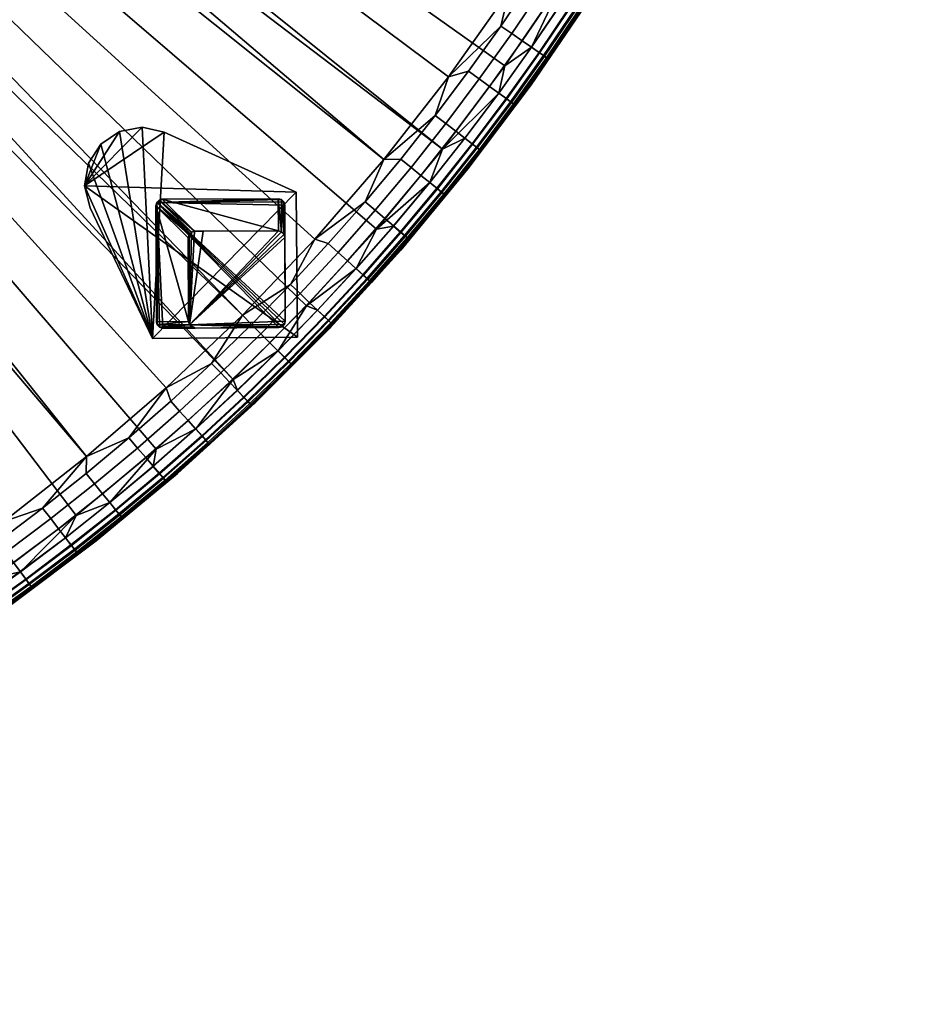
# Model space of a CAD drawing. Header units: inches. Extents: x -6.6 to 28, y -34.7 to 0.
# Tile 56 of 87: x 13.6 to 27.5, y -34.4 to -19.1. Entities that reach past the tile are written whole.
import ezdxf

# ---------------------------------------------------------------- set-up
doc = ezdxf.new("R2010")
doc.units = ezdxf.units.IN
doc.header["$LTSCALE"] = 0.03937
doc.header["$MEASUREMENT"] = 0
doc.layers.add('A-FURN-3-ST', color=151, linetype='Continuous')
doc.layers.add('A-FURN-3-ST-LGHW', color=32, linetype='Continuous')
doc.layers.add('A-FURN-3-ST-LG', color=7, linetype='Continuous', true_color=0x989898)

msp = doc.modelspace()

# ---------------------------------------------------------------- meshes
at = {"layer": 'A-FURN-3-ST'}
mesh = msp.add_polyface(dxfattribs=at)
corners = [(16.938, -24.714, 5), (-1.849, -5.294, 5), (-1.344, -4.789, 5), (20.187, -21.143, 5), (-0.892, -4.236, 5), (22.059, -18.523, 5), (-0.498, -3.641, 5), (23.675, -15.738, 5), (-0.165, -3.01, 5), (25.023, -12.814, 5), (0.104, -2.348, 5), (26.089, -9.775, 5), (0.305, -1.663, 5), (26.864, -6.65, 5), (0.436, -0.961, 5), (27.341, -3.465, 5), (0.497, -0.25, 5), (27.517, -0.125, 5.033), (0.497, -0.125, 5.033), (0.389, -0.103, 5.061), (0.381, -0.172, 5.027), (0.272, -0.17, 5.068), (0.288, -0.102, 5.1), (0.305, -0.247, 5.038), (0.513, -0.102, 17.774), (0.493, -0.17, 17.804), (0.681, -0.171, 17.904), (0.694, -0.102, 17.872), (0.885, -0.172, 17.967), (0.892, -0.103, 17.932), (1.097, -0.125, 17.967), (1.097, -0.25, 18), (0.882, -0.248, 17.979), (0.676, -0.247, 17.916), (0.486, -0.245, 17.815), (0.319, -0.244, 17.678), (0.329, -0.169, 17.668), (0.182, -0.243, 17.511), (0.32, -2.901, 17.982), (0.384, -3.254, 18), (0.674, -2.533, 18), (0.562, -2.234, 17.982), (0.892, -1.788, 18), (0.737, -1.563, 17.982), (1.033, -1.024, 18), (0.847, -0.897, 17.982), (0.644, -0.872, 17.923), (0.448, -0.849, 17.821), (0.274, -0.828, 17.678), (0.131, -2.822, 17.923), (0.367, -2.173, 17.923), (0.537, -1.52, 17.923), (0.178, -2.115, 17.821), (0.344, -1.479, 17.821), (0.172, -1.443, 17.678), (0.265, -0.844, 5.035), (0.177, -0.833, 5.082), (0.358, -0.855, 5.008), (0.254, -1.476, 5.008), (0.163, -1.456, 5.035), (-1.447, -5.739, 18), (17.083, -23.721, 18), (-0.898, -5.19, 18), (19.274, -21.306, 18), (-0.406, -4.589, 18), (21.22, -18.689, 18), (0.022, -3.941, 18), (22.903, -15.896, 18), (24.307, -12.953, 18), (25.419, -9.887, 18), (26.227, -6.728, 18), (26.725, -3.506, 18)]
mesh.append_faces([[corners[k] for k in face] for face in [(0, 1, 2), (3, 2, 4), (5, 4, 6), (7, 6, 8), (9, 8, 10), (11, 10, 12), (13, 12, 14), (15, 14, 16), (17, 16, 18), (19, 20, 21, 22), (18, 16, 20), (20, 16, 23), (20, 23, 21), (24, 25, 26, 27), (27, 26, 28, 29), (30, 28, 31), (31, 28, 32), (32, 28, 33), (33, 28, 26), (33, 26, 34), (34, 26, 25), (34, 25, 35), (35, 25, 36), (35, 36, 37), (38, 39, 40), (38, 40, 41), (41, 40, 42), (41, 42, 43), (43, 42, 44), (43, 44, 45), (45, 44, 31), (45, 31, 32), (45, 32, 46), (46, 32, 33), (46, 33, 47), (47, 33, 34), (47, 34, 48), (48, 34, 35), (48, 35, 37), (49, 38, 41, 50), (50, 41, 43, 51), (51, 43, 45, 46), (52, 50, 51, 53), (53, 51, 46, 47), (54, 53, 47, 48), (55, 56, 23), (55, 23, 57), (57, 23, 16), (57, 16, 14), (57, 14, 58), (58, 14, 12), (58, 59, 55, 57), (60, 61, 62), (62, 63, 64), (64, 65, 66), (66, 67, 39), (39, 68, 40), (40, 69, 42), (42, 70, 44), (44, 71, 31)]])
mesh = msp.add_polyface(dxfattribs=at)
corners = [(18.986, -21.96, 17.982), (18.415, -22.609, 17.982), (18.567, -22.746, 17.923), (19.141, -22.093, 17.923), (20.223, -21.854, 17.101), (19.531, -22.706, 16.901), (20.573, -21.447, 16.901), (20.772, -21.161, 17.101), (21.303, -20.456, 17.101), (20.644, -21.063, 17.502), (21.173, -20.36, 17.502), (21.057, -20.276, 17.678), (20.531, -20.975, 17.678), (20.915, -20.172, 17.821), (20.392, -20.868, 17.821), (20.756, -20.056, 17.923), (20.236, -20.748, 17.923), (20.591, -19.935, 17.982), (20.074, -20.623, 17.982), (20.279, -20.021, 18), (21.09, -19.236, 17.982), (21.22, -18.689, 18), (19.274, -21.306, 18), (19.539, -21.298, 17.982), (19.698, -21.427, 17.923), (19.851, -21.551, 17.821), (19.987, -21.662, 17.678), (20.098, -21.752, 17.502), (20.177, -21.817, 17.306), (20.725, -21.125, 17.306), (18.208, -22.54, 18), (19.61, -22.495, 17.306), (19.655, -22.534, 17.101), (19.533, -22.429, 17.502), (19.424, -22.336, 17.678), (19.291, -22.222, 17.821), (19.538, -22.711, 5.5), (20.58, -21.452, 5.5), (21.553, -20.14, 16.901), (19.64, -22.521, 5.289), (19.597, -22.484, 5.196), (20.164, -21.806, 5.196), (20.208, -21.842, 5.289), (20.712, -21.115, 5.196), (20.757, -21.149, 5.289), (19.541, -22.436, 5.118), (20.106, -21.76, 5.118), (20.653, -21.07, 5.118), (19.426, -22.338, 5.03), (19.989, -21.664, 5.03), (20.533, -20.977, 5.03), (21.059, -20.277, 5.03), (21.182, -20.367, 5.118), (19.16, -22.384, 5), (20.187, -21.143, 5), (21.154, -19.855, 5), (21.315, -20.465, 5.393), (20.784, -21.171, 5.393), (20.235, -21.864, 5.393), (19.667, -22.544, 5.393), (15.746, -25.798, 5), (-1.849, -5.294, 5), (16.938, -24.714, 5), (-1.344, -4.789, 5), (18.076, -23.575, 5), (-0.892, -4.236, 5), (22.059, -18.523, 5), (-0.498, -3.641, 5), (22.9, -17.15, 5), (-1.447, -5.739, 18), (15.902, -24.845, 18), (17.083, -23.721, 18), (-0.898, -5.19, 18), (-0.406, -4.589, 18), (0.022, -3.941, 18), (22.096, -17.313, 18)]
mesh.append_faces([[corners[k] for k in face] for face in [(0, 1, 2, 3), (4, 5, 6), (4, 6, 7), (7, 6, 8), (9, 10, 11, 12), (12, 11, 13, 14), (14, 13, 15, 16), (16, 15, 17, 18), (18, 17, 19), (19, 17, 20), (19, 20, 21), (19, 22, 18), (18, 22, 23), (18, 23, 24, 16), (16, 24, 25, 14), (14, 25, 26, 12), (12, 26, 27, 9), (9, 27, 28, 29), (29, 28, 4, 7), (23, 22, 0), (0, 22, 30), (31, 32, 4, 28), (33, 31, 28, 27), (34, 33, 27, 26), (35, 34, 26, 25), (3, 35, 25, 24), (0, 3, 24, 23), (5, 36, 6), (6, 36, 37), (6, 37, 38), (39, 40, 41, 42), (42, 41, 43, 44), (40, 45, 46, 41), (41, 46, 47, 43), (45, 48, 49, 46), (46, 49, 50, 47), (47, 50, 51, 52), (48, 53, 49), (53, 54, 49), (49, 54, 50), (50, 54, 51), (51, 54, 55), (56, 37, 57), (57, 37, 58), (57, 58, 42, 44), (37, 36, 58), (58, 59, 39, 42), (60, 61, 62), (62, 63, 64), (64, 63, 53), (53, 63, 54), (54, 65, 55), (55, 65, 66), (66, 67, 68), (69, 70, 71), (72, 71, 30), (72, 30, 22), (73, 22, 19), (73, 19, 21), (74, 21, 75)]])
mesh = msp.add_polyface(dxfattribs=at)
corners = [(-6.637, -34.154, 5.25), (-6.637, -7.134, 5.25), (-6.604, -34.154, 5.125), (-6.604, -7.134, 5.125), (-6.512, -34.154, 5.033), (-6.512, -7.134, 5.033), (-6.387, -34.154, 5), (-6.387, -7.134, 5), (-6.387, -33.545, 18), (-6.387, -7.734, 18), (-6.512, -33.545, 17.967), (-6.512, -7.734, 17.967), (-6.604, -33.545, 17.875), (-6.604, -7.734, 17.875), (-6.637, -33.545, 17.75), (-6.637, -7.734, 17.75), (-5.676, -7.073, 5), (-4.974, -6.942, 5), (-4.778, -34.104, 5), (-4.289, -6.741, 5), (-3.628, -6.473, 5), (-3.172, -33.979, 5), (-2.996, -6.14, 5), (-2.401, -5.745, 5), (-1.849, -5.294, 5), (-1.574, -33.777, 5), (0.012, -33.501, 5), (1.584, -33.151, 5), (3.138, -32.726, 5), (4.67, -32.229, 5), (6.176, -31.66, 5), (7.654, -31.021, 5), (9.101, -30.313, 5), (10.512, -29.537, 5), (11.885, -28.696, 5), (13.218, -27.791, 5), (14.506, -26.824, 5), (15.746, -25.798, 5), (-6.637, -34.404, 5.5), (-6.637, -6.884, 5.5), (-6.637, -34.395, 16.901), (-6.637, -6.884, 16.9), (-5.613, -7.67, 18), (-4.85, -7.529, 18), (-4.757, -33.493, 18), (-4.104, -7.312, 18), (-3.384, -7.021, 18), (-3.132, -33.362, 18), (-2.696, -6.659, 18), (-2.049, -6.231, 18), (-1.514, -33.153, 18), (0.091, -32.864, 18), (1.68, -32.498, 18), (3.25, -32.056, 18), (4.796, -31.537, 18), (6.316, -30.944, 18), (7.804, -30.278, 18), (9.259, -29.541, 18), (10.676, -28.733, 18), (12.052, -27.858, 18), (13.384, -26.916, 18), (14.668, -25.912, 18), (-1.447, -5.739, 18), (15.902, -24.845, 18)]
mesh.append_faces([[corners[k] for k in face] for face in [(0, 1, 2), (2, 1, 3), (2, 3, 4), (4, 3, 5), (4, 5, 6), (6, 5, 7), (8, 9, 10), (10, 9, 11), (10, 11, 12), (12, 11, 13), (12, 13, 14), (14, 13, 15), (7, 16, 6), (6, 16, 17), (6, 17, 18), (18, 17, 19), (18, 19, 20), (18, 20, 21), (21, 20, 22), (21, 22, 23), (23, 24, 21), (21, 24, 25), (25, 24, 26), (26, 24, 27), (27, 24, 28), (28, 24, 29), (29, 24, 30), (30, 24, 31), (31, 24, 32), (32, 24, 33), (33, 24, 34), (34, 24, 35), (35, 24, 36), (36, 24, 37), (1, 38, 39), (38, 40, 39), (39, 40, 41), (41, 40, 14), (41, 14, 15), (9, 8, 42), (42, 8, 43), (43, 8, 44), (43, 44, 45), (45, 44, 46), (46, 44, 47), (46, 47, 48), (48, 47, 49), (49, 47, 50), (49, 50, 51), (51, 52, 49), (49, 52, 53), (49, 53, 54), (54, 55, 49), (49, 55, 56), (49, 56, 57), (57, 58, 49), (49, 58, 59), (49, 59, 60), (60, 61, 49), (49, 61, 62), (62, 61, 63)]])
mesh = msp.add_polyface(dxfattribs=at)
corners = [(20.772, -21.161, 17.101), (21.303, -20.456, 17.101), (21.255, -20.421, 17.306), (20.725, -21.125, 17.306), (21.173, -20.36, 17.502), (20.644, -21.063, 17.502), (21.22, -18.689, 18), (21.09, -19.236, 17.982), (21.569, -18.526, 17.982), (22.029, -17.805, 17.982), (21.74, -18.638, 17.923), (22.203, -17.913, 17.923), (21.905, -18.746, 17.821), (22.37, -18.017, 17.821), (22.052, -18.843, 17.678), (22.52, -18.11, 17.678), (22.171, -18.921, 17.502), (22.641, -18.186, 17.502), (22.257, -18.977, 17.306), (22.728, -18.239, 17.306), (22.306, -19.009, 17.101), (22.778, -18.271, 17.101), (22.472, -18.789, 16.901), (21.814, -19.738, 17.101), (21.553, -20.14, 16.901), (20.573, -21.447, 16.901), (22.816, -17.279, 17.821), (22.646, -17.18, 17.923), (22.469, -17.076, 17.982), (22.096, -17.313, 18), (22.89, -16.338, 17.982), (22.903, -15.896, 18), (21.765, -19.704, 17.306), (21.682, -19.646, 17.502), (21.564, -19.565, 17.678), (21.057, -20.276, 17.678), (21.42, -19.465, 17.821), (20.915, -20.172, 17.821), (21.258, -19.352, 17.923), (20.756, -20.056, 17.923), (20.591, -19.935, 17.982), (20.58, -21.452, 5.5), (21.561, -20.145, 5.5), (22.479, -18.794, 5.5), (20.757, -21.149, 5.289), (20.712, -21.115, 5.196), (21.241, -20.411, 5.196), (21.287, -20.444, 5.289), (21.751, -19.695, 5.196), (21.798, -19.727, 5.289), (22.242, -18.968, 5.196), (22.29, -18.999, 5.289), (22.713, -18.23, 5.196), (22.761, -18.26, 5.289), (20.653, -21.07, 5.118), (21.182, -20.367, 5.118), (21.691, -19.653, 5.118), (22.181, -18.927, 5.118), (22.651, -18.191, 5.118), (21.059, -20.277, 5.03), (21.566, -19.566, 5.03), (22.054, -18.844, 5.03), (22.522, -18.111, 5.03), (21.154, -19.855, 5), (22.059, -18.523, 5), (22.9, -17.15, 5), (22.791, -18.279, 5.393), (22.319, -19.018, 5.393), (21.827, -19.747, 5.393), (21.315, -20.465, 5.393), (20.784, -21.171, 5.393)]
mesh.append_faces([[corners[k] for k in face] for face in [(0, 1, 2, 3), (3, 2, 4, 5), (6, 7, 8), (6, 8, 9), (9, 8, 10, 11), (11, 10, 12, 13), (13, 12, 14, 15), (15, 14, 16, 17), (17, 16, 18, 19), (19, 18, 20, 21), (21, 20, 22), (22, 20, 23), (22, 23, 24), (24, 23, 1), (24, 1, 25), (13, 26, 27, 11), (11, 27, 28, 9), (9, 28, 29), (29, 28, 30), (29, 30, 31), (29, 6, 9), (23, 32, 2, 1), (32, 33, 4, 2), (32, 23, 20, 18), (33, 34, 35, 4), (33, 32, 18, 16), (34, 36, 37, 35), (34, 33, 16, 14), (36, 38, 39, 37), (36, 34, 14, 12), (38, 7, 40, 39), (38, 36, 12, 10), (7, 38, 10, 8), (24, 41, 42), (24, 42, 22), (22, 42, 43), (44, 45, 46, 47), (47, 46, 48, 49), (49, 48, 50, 51), (51, 50, 52, 53), (45, 54, 55, 46), (46, 55, 56, 48), (48, 56, 57, 50), (50, 57, 58, 52), (55, 59, 60, 56), (56, 60, 61, 57), (57, 61, 62, 58), (59, 63, 60), (60, 63, 64), (60, 64, 61), (61, 64, 62), (64, 65, 62), (66, 43, 67), (66, 67, 51, 53), (67, 43, 68), (68, 43, 42), (68, 42, 69), (69, 42, 41), (70, 44, 47, 69), (69, 47, 49, 68), (68, 49, 51, 67)]])
mesh = msp.add_polyface(dxfattribs=at)
corners = [(17.213, -25.105, 17.101), (17.277, -25.069, 16.901), (17.848, -24.485, 17.101), (17.806, -24.444, 17.306), (17.172, -25.062, 17.306), (17.734, -24.371, 17.502), (17.102, -24.988, 17.502), (17.083, -23.721, 18), (17.225, -23.862, 17.982), (17.828, -23.243, 17.982), (18.208, -22.54, 18), (18.415, -22.609, 17.982), (18.986, -21.96, 17.982), (19.141, -22.093, 17.923), (18.567, -22.746, 17.923), (18.714, -22.878, 17.821), (19.291, -22.222, 17.821), (18.844, -22.996, 17.678), (19.424, -22.336, 17.678), (18.95, -23.091, 17.502), (19.533, -22.429, 17.502), (19.026, -23.16, 17.306), (19.61, -22.495, 17.306), (19.07, -23.199, 17.101), (19.655, -22.534, 17.101), (19.531, -22.706, 16.901), (18.432, -23.914, 16.901), (18.467, -23.85, 17.101), (18.425, -23.809, 17.306), (18.35, -23.739, 17.502), (18.247, -23.641, 17.678), (17.633, -24.27, 17.678), (18.119, -23.52, 17.821), (17.509, -24.146, 17.821), (17.977, -23.384, 17.923), (17.369, -24.007, 17.923), (20.223, -21.854, 17.101), (17.283, -25.076, 5.5), (18.438, -23.92, 5.5), (19.538, -22.711, 5.5), (17.199, -25.091, 5.289), (17.16, -25.049, 5.196), (17.794, -24.432, 5.196), (17.834, -24.472, 5.289), (18.412, -23.798, 5.196), (18.453, -23.837, 5.289), (19.013, -23.148, 5.196), (19.055, -23.186, 5.289), (19.597, -22.484, 5.196), (19.64, -22.521, 5.289), (17.109, -24.996, 5.118), (17.742, -24.379, 5.118), (18.359, -23.747, 5.118), (18.959, -23.099, 5.118), (19.541, -22.436, 5.118), (17.635, -24.272, 5.03), (18.249, -23.642, 5.03), (18.846, -22.997, 5.03), (19.426, -22.338, 5.03), (16.938, -24.714, 5), (18.076, -23.575, 5), (19.16, -22.384, 5), (20.235, -21.864, 5.393), (19.667, -22.544, 5.393), (19.082, -23.21, 5.393), (18.479, -23.861, 5.393), (17.859, -24.496, 5.393), (17.224, -25.116, 5.393)]
mesh.append_faces([[corners[k] for k in face] for face in [(0, 1, 2), (0, 2, 3, 4), (4, 3, 5, 6), (7, 8, 9), (7, 9, 10), (10, 9, 11), (10, 11, 12), (13, 14, 15, 16), (16, 15, 17, 18), (18, 17, 19, 20), (20, 19, 21, 22), (22, 21, 23, 24), (24, 23, 25), (25, 23, 26), (26, 23, 27), (26, 27, 2), (2, 27, 28, 3), (3, 28, 29, 5), (5, 29, 30, 31), (31, 30, 32, 33), (33, 32, 34, 35), (35, 34, 9, 8), (1, 26, 2), (24, 25, 36), (28, 27, 23, 21), (29, 28, 21, 19), (30, 29, 19, 17), (32, 30, 17, 15), (34, 32, 15, 14), (9, 34, 14, 11), (1, 37, 26), (26, 37, 38), (26, 38, 25), (25, 38, 39), (40, 41, 42, 43), (43, 42, 44, 45), (45, 44, 46, 47), (47, 46, 48, 49), (41, 50, 51, 42), (42, 51, 52, 44), (44, 52, 53, 46), (46, 53, 54, 48), (51, 55, 56, 52), (52, 56, 57, 53), (53, 57, 58, 54), (59, 60, 55), (55, 60, 56), (56, 60, 57), (57, 60, 61), (57, 61, 58), (62, 39, 63), (63, 39, 64), (64, 39, 38), (64, 38, 65), (65, 38, 66), (65, 66, 43, 45), (38, 37, 66), (66, 37, 67), (66, 67, 40, 43), (65, 45, 47, 64), (64, 47, 49, 63)]])
mesh = msp.add_polyface(dxfattribs=at)
corners = [(15.323, -25.623, 17.982), (14.661, -26.176, 17.982), (14.79, -26.335, 17.923), (15.456, -25.779, 17.923), (14.914, -26.488, 17.821), (15.584, -25.928, 17.821), (15.025, -26.624, 17.678), (15.699, -26.062, 17.678), (15.115, -26.735, 17.502), (15.792, -26.17, 17.502), (15.18, -26.814, 17.306), (15.858, -26.248, 17.306), (15.217, -26.86, 17.101), (15.896, -26.292, 17.101), (16.068, -26.169, 16.901), (14.809, -27.21, 16.901), (16.562, -25.707, 17.101), (17.277, -25.069, 16.901), (17.213, -25.105, 17.101), (17.102, -24.988, 17.502), (17.734, -24.371, 17.502), (17.633, -24.27, 17.678), (17.003, -24.884, 17.678), (17.509, -24.146, 17.821), (16.882, -24.757, 17.821), (17.369, -24.007, 17.923), (16.747, -24.614, 17.923), (17.225, -23.862, 17.982), (16.606, -24.466, 17.982), (17.083, -23.721, 18), (15.902, -24.845, 18), (15.971, -25.053, 17.982), (16.109, -25.205, 17.923), (16.241, -25.351, 17.821), (16.358, -25.481, 17.678), (16.454, -25.588, 17.502), (16.522, -25.663, 17.306), (17.172, -25.062, 17.306), (14.668, -25.912, 18), (14.815, -27.217, 5.5), (16.074, -26.175, 5.5), (17.283, -25.076, 5.5), (15.205, -26.845, 5.289), (15.169, -26.801, 5.196), (15.847, -26.235, 5.196), (15.884, -26.278, 5.289), (16.511, -25.651, 5.196), (16.549, -25.693, 5.289), (17.16, -25.049, 5.196), (17.199, -25.091, 5.289), (15.122, -26.744, 5.118), (15.799, -26.179, 5.118), (16.462, -25.596, 5.118), (17.109, -24.996, 5.118), (15.027, -26.626, 5.03), (15.7, -26.064, 5.03), (16.36, -25.483, 5.03), (17.005, -24.886, 5.03), (17.635, -24.272, 5.03), (17.742, -24.379, 5.118), (14.506, -26.824, 5), (15.746, -25.798, 5), (16.938, -24.714, 5), (17.224, -25.116, 5.393), (16.573, -25.719, 5.393), (15.907, -26.304, 5.393), (15.227, -26.872, 5.393)]
mesh.append_faces([[corners[k] for k in face] for face in [(0, 1, 2, 3), (3, 2, 4, 5), (5, 4, 6, 7), (7, 6, 8, 9), (9, 8, 10, 11), (11, 10, 12, 13), (13, 12, 14), (14, 12, 15), (13, 14, 16), (16, 14, 17), (16, 17, 18), (19, 20, 21, 22), (22, 21, 23, 24), (24, 23, 25, 26), (26, 25, 27, 28), (28, 27, 29), (29, 30, 28), (28, 30, 31), (28, 31, 32, 26), (26, 32, 33, 24), (24, 33, 34, 22), (22, 34, 35, 19), (19, 35, 36, 37), (37, 36, 16, 18), (31, 30, 0), (0, 30, 38), (16, 36, 11, 13), (36, 35, 9, 11), (35, 34, 7, 9), (34, 33, 5, 7), (33, 32, 3, 5), (32, 31, 0, 3), (15, 39, 40), (15, 40, 14), (14, 40, 41), (14, 41, 17), (42, 43, 44, 45), (45, 44, 46, 47), (47, 46, 48, 49), (43, 50, 51, 44), (44, 51, 52, 46), (46, 52, 53, 48), (50, 54, 55, 51), (51, 55, 56, 52), (52, 56, 57, 53), (53, 57, 58, 59), (60, 61, 54), (54, 61, 55), (55, 61, 56), (56, 61, 62), (56, 62, 57), (57, 62, 58), (63, 41, 64), (64, 41, 40), (64, 40, 65), (65, 40, 66), (65, 66, 42, 45), (40, 39, 66), (47, 64, 65, 45), (49, 63, 64, 47)]])
mesh = msp.add_polyface(dxfattribs=at)
corners = [(13.009, -28.319, 17.502), (12.284, -28.808, 17.502), (12.34, -28.894, 17.306), (13.067, -28.403, 17.306), (12.372, -28.943, 17.101), (13.101, -28.451, 17.101), (12.151, -29.109, 16.901), (13.503, -28.191, 16.901), (13.818, -27.94, 17.101), (13.783, -27.892, 17.306), (13.723, -27.81, 17.502), (13.639, -27.695, 17.678), (12.927, -28.202, 17.678), (13.535, -27.553, 17.821), (12.827, -28.057, 17.821), (13.418, -27.394, 17.923), (12.715, -27.895, 17.923), (13.298, -27.229, 17.982), (12.598, -27.727, 17.982), (13.384, -26.916, 18), (13.985, -26.712, 17.982), (14.668, -25.912, 18), (14.661, -26.176, 17.982), (15.323, -25.623, 17.982), (14.809, -27.21, 16.901), (15.217, -26.86, 17.101), (14.524, -27.409, 17.101), (14.488, -27.363, 17.306), (14.425, -27.282, 17.502), (14.338, -27.169, 17.678), (14.231, -27.03, 17.821), (14.11, -26.874, 17.923), (12.052, -27.858, 18), (15.18, -26.814, 17.306), (15.115, -26.735, 17.502), (15.025, -26.624, 17.678), (14.914, -26.488, 17.821), (14.79, -26.335, 17.923), (13.508, -28.198, 5.5), (14.815, -27.217, 5.5), (12.361, -28.927, 5.289), (12.33, -28.88, 5.196), (13.057, -28.389, 5.196), (13.09, -28.435, 5.289), (13.773, -27.879, 5.196), (13.807, -27.924, 5.289), (14.477, -27.349, 5.196), (14.512, -27.394, 5.289), (15.169, -26.801, 5.196), (15.205, -26.845, 5.289), (12.29, -28.818, 5.118), (13.015, -28.328, 5.118), (13.73, -27.819, 5.118), (14.432, -27.291, 5.118), (15.122, -26.744, 5.118), (12.207, -28.691, 5.03), (12.929, -28.204, 5.03), (13.64, -27.697, 5.03), (14.34, -27.171, 5.03), (15.027, -26.626, 5.03), (11.885, -28.696, 5), (13.218, -27.791, 5), (14.506, -26.824, 5), (15.227, -26.872, 5.393), (14.533, -27.422, 5.393), (13.827, -27.953, 5.393), (13.11, -28.464, 5.393), (12.156, -29.116, 5.5), (12.381, -28.956, 5.393)]
mesh.append_faces([[corners[k] for k in face] for face in [(0, 1, 2, 3), (3, 2, 4, 5), (6, 7, 5), (5, 7, 8), (5, 8, 9, 3), (3, 9, 10, 0), (0, 10, 11, 12), (12, 11, 13, 14), (14, 13, 15, 16), (16, 15, 17, 18), (18, 17, 19), (19, 17, 20), (19, 20, 21), (21, 20, 22), (21, 22, 23), (24, 25, 26), (24, 26, 8), (8, 26, 27, 9), (9, 27, 28, 10), (10, 28, 29, 11), (11, 29, 30, 13), (13, 30, 31, 15), (15, 31, 20, 17), (7, 24, 8), (19, 32, 18), (25, 33, 27, 26), (33, 34, 28, 27), (34, 35, 29, 28), (35, 36, 30, 29), (36, 37, 31, 30), (37, 22, 20, 31), (6, 38, 7), (7, 38, 39), (7, 39, 24), (40, 41, 42, 43), (43, 42, 44, 45), (45, 44, 46, 47), (47, 46, 48, 49), (41, 50, 51, 42), (42, 51, 52, 44), (44, 52, 53, 46), (46, 53, 54, 48), (50, 55, 56, 51), (51, 56, 57, 52), (52, 57, 58, 53), (53, 58, 59, 54), (56, 60, 61), (56, 61, 57), (57, 61, 62), (57, 62, 58), (58, 62, 59), (63, 39, 64), (63, 64, 47, 49), (64, 39, 65), (65, 39, 38), (65, 38, 66), (66, 38, 67), (68, 40, 43, 66), (66, 43, 45, 65), (65, 45, 47, 64)]])
at = {"layer": 'A-FURN-3-ST-LG'}
mesh = msp.add_polyface(dxfattribs=at)
corners = [(15.754, -21.972, 4.796), (15.749, -23.821, 4.796), (15.741, -22.022, 4.796), (15.762, -23.871, 4.796), (15.799, -23.907, 4.796), (15.85, -23.92, 4.796), (17.648, -23.912, 4.796), (17.698, -23.899, 4.796), (17.734, -23.862, 4.796), (17.747, -23.812, 4.796), (17.739, -22.014, 4.796), (17.726, -21.964, 4.796), (17.689, -21.927, 4.796), (17.639, -21.914, 4.796), (15.84, -21.922, 4.796), (15.79, -21.935, 4.796), (17.734, -23.862, 0), (17.747, -23.812, 0), (17.698, -23.899, 0), (17.648, -23.912, 0), (17.742, -22.513, 0), (17.728, -22.463, 0), (17.691, -22.427, 0), (17.641, -22.413, 0), (16.249, -23.819, 0), (16.262, -23.869, 0), (16.299, -23.905, 0), (16.349, -23.918, 0), (16.243, -22.519, 0), (16.256, -22.469, 0), (16.292, -22.433, 0), (16.342, -22.419, 0), (16.474, -22.419, 0)]
mesh.append_faces([[corners[k] for k in face] for face in [(17, 9, 16), (9, 8, 16), (19, 18, 6), (18, 7, 6), (9, 17, 10), (17, 20, 10), (10, 20, 11), (20, 21, 11), (11, 21, 12), (21, 22, 12), (12, 22, 13), (22, 23, 13), (1, 24, 3), (24, 25, 3), (3, 25, 4), (25, 26, 4), (5, 4, 27), (4, 26, 27), (27, 19, 5), (19, 6, 5), (28, 24, 2), (24, 1, 2), (28, 2, 29), (2, 0, 29), (29, 0, 30), (0, 15, 30), (30, 15, 31), (15, 14, 31), (31, 14, 23), (14, 13, 23)]])
mesh.append_faces([[corners[k] for k in face] for face in [(31, 32, 25)]], dxfattribs={"vtx0": -1, "vtx1": -1})
mesh.append_faces([[corners[k] for k in face] for face in [(32, 31, 23), (32, 23, 25)]], dxfattribs={"vtx0": -1, "vtx2": -1})
mesh.append_faces([[corners[k] for k in face] for face in [(2, 1, 0), (16, 8, 18), (24, 28, 25), (23, 22, 25)]], dxfattribs={"vtx1": -1})
mesh.append_faces([[corners[k] for k in face] for face in [(1, 3, 0), (3, 4, 0), (4, 5, 0), (5, 6, 0), (6, 7, 0), (7, 8, 0), (8, 9, 0), (9, 10, 0), (10, 11, 0), (11, 12, 0), (12, 13, 0), (13, 14, 0), (28, 29, 25), (29, 30, 25), (22, 21, 25), (21, 20, 25), (20, 17, 25), (17, 16, 25), (16, 18, 25), (18, 19, 25), (19, 27, 25)]], dxfattribs={"vtx1": -1, "vtx2": -1})
mesh.append_faces([[corners[k] for k in face] for face in [(14, 15, 0), (8, 7, 18), (30, 31, 25), (27, 26, 25)]], dxfattribs={"vtx2": -1})
at = {"layer": 'A-FURN-3-ST-LGHW'}
mesh = msp.add_polyface(dxfattribs=at)
corners = [(15.688, -24.082, 5), (14.636, -21.712, 5), (14.72, -22.055, 5), (14.694, -21.363, 5), (14.886, -21.066, 5), (15.179, -20.869, 5), (15.527, -20.804, 5), (15.872, -20.883, 5), (17.916, -21.814, 5), (17.936, -24.062, 5), (14.72, -22.055, 4.75), (14.636, -21.712, 4.75), (14.694, -21.363, 4.75), (14.886, -21.066, 4.75), (15.179, -20.869, 4.75), (15.527, -20.804, 4.75), (15.872, -20.883, 4.75), (15.688, -24.082, 4.75), (17.936, -24.062, 4.75), (17.916, -21.814, 4.75)]
mesh.append_faces([[corners[k] for k in face] for face in [(1, 10, 2), (1, 11, 10), (3, 11, 1), (3, 12, 11), (4, 12, 3), (4, 13, 12), (5, 13, 4), (5, 14, 13), (6, 14, 5), (6, 15, 14), (16, 6, 7), (16, 15, 6), (19, 7, 8), (19, 16, 7), (0, 10, 17), (0, 2, 10)]])
mesh.append_faces([[corners[k] for k in face] for face in [(0, 1, 2), (11, 17, 10), (18, 8, 9), (17, 9, 0)]], dxfattribs={"vtx0": -1})
mesh.append_faces([[corners[k] for k in face] for face in [(0, 3, 1), (0, 4, 3), (0, 5, 4), (0, 6, 5), (0, 7, 6), (0, 8, 7), (11, 18, 17), (11, 19, 18), (11, 16, 19), (11, 15, 16), (11, 14, 15), (11, 13, 14)]], dxfattribs={"vtx0": -1, "vtx2": -1})
mesh.append_faces([[corners[k] for k in face] for face in [(0, 9, 8), (11, 12, 13), (18, 19, 8), (17, 18, 9)]], dxfattribs={"vtx2": -1})

doc.saveas('drawing.dxf')
